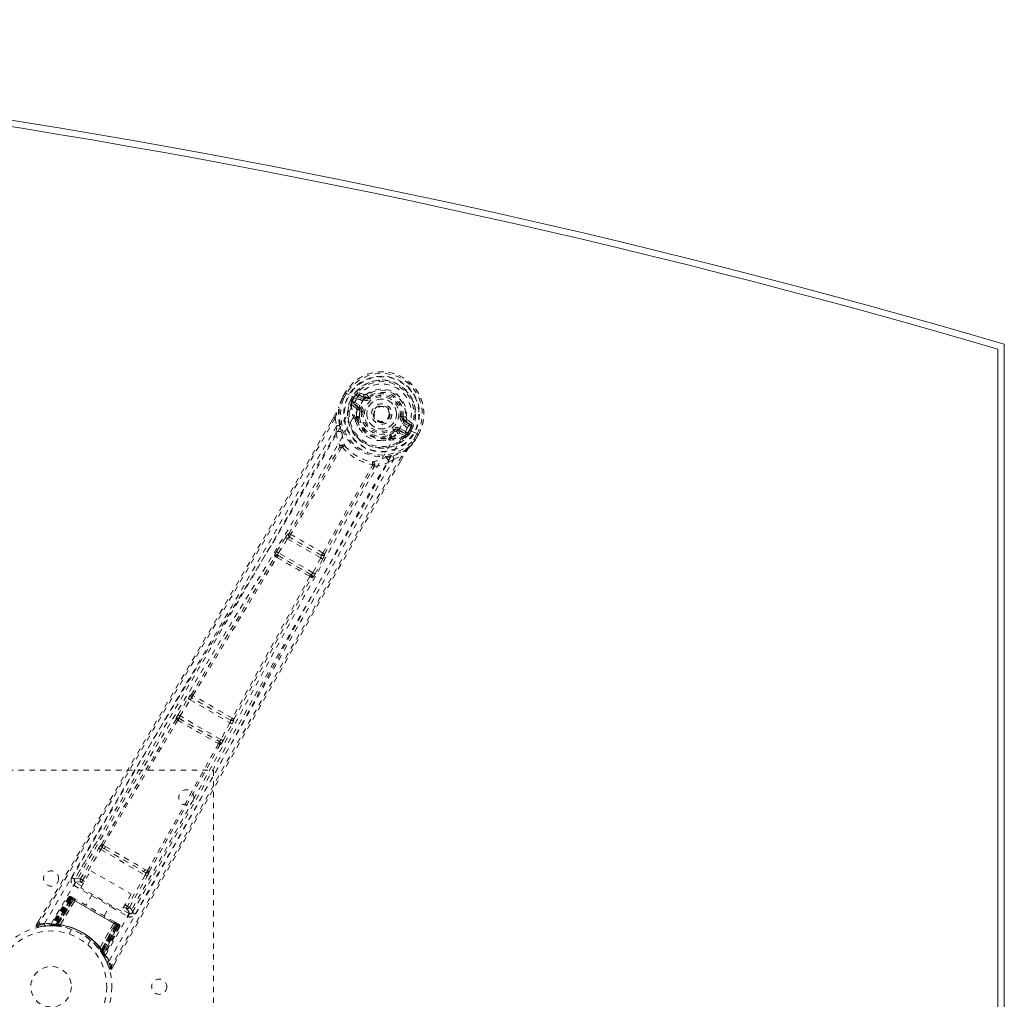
# Model space of a CAD drawing. Header units: inches. Extents: x 25.5 to 109, y 42.4 to 78.2.
# Tile 6 of 6: x 90.8 to 109, y 60.1 to 78.2. Entities that reach past the tile are written whole.
import ezdxf

# ---------------------------------------------------------------- set-up
doc = ezdxf.new("R2010")
doc.units = ezdxf.units.IN
doc.header["$MEASUREMENT"] = 0
doc.linetypes.add('SLD-Dashed', pattern=[0.075, 0.05, -0.025])
doc.linetypes.add('SLD-Solid', pattern=[0])

msp = doc.modelspace()

# ---------------------------------------------------------------- linework, layer by layer
at = {"color": 7, "linetype": 'SLD-Solid', "lineweight": 15}
for p, q in [((109.004, 72.166), (109.004, 48.416)), ((108.886, 72.077), (108.886, 48.504)), ((108.886, 48.504), (108.886, 72.077))]:
    msp.add_line(p, q, dxfattribs=at)
at = {"color": 7, "linetype": 'SLD-Dashed', "lineweight": 0}
for p, q in [((96.819, 71.273), (96.761, 71.172)), ((96.82, 71.273), (96.762, 71.171)), ((96.844, 71.257), (96.787, 71.157)), ((96.823, 71.271), (96.819, 71.273)), ((96.868, 71.244), (96.823, 71.271)), ((96.888, 71.233), (96.868, 71.244)), ((96.893, 71.23), (96.888, 71.233)), ((97.023, 71.155), (96.893, 71.23)), ((96.913, 71.134), (96.949, 71.196)), ((97.049, 71.203), (97.064, 71.229)), ((97.15, 71.144), (97.049, 71.203)), ((97.17, 71.236), (97.056, 71.275)), ((97.064, 71.229), (97.175, 71.188)), ((97.165, 71.17), (97.064, 71.229)), ((97.175, 71.188), (97.165, 71.17)), ((97.213, 71.243), (97.249, 71.196)), ((97.241, 71.191), (97.249, 71.196)), ((97.249, 71.196), (97.263, 71.177)), ((96.761, 71.172), (96.759, 71.168)), ((96.913, 71.133), (96.913, 71.134)), ((96.913, 71.133), (96.94, 71.12)), ((96.928, 71.076), (96.929, 71.071)), ((96.932, 71.056), (96.929, 71.071)), ((96.932, 71.056), (97.021, 70.98)), ((96.94, 71.119), (96.935, 71.1)), ((96.935, 71.1), (96.941, 71.111)), ((96.975, 71.182), (96.94, 71.12)), ((96.941, 71.111), (96.98, 71.179)), ((97.061, 70.991), (96.962, 71.077)), ((96.962, 71.077), (97.074, 71.013)), ((96.98, 71.179), (96.975, 71.182)), ((96.977, 71.103), (97.089, 71.039)), ((97.061, 70.991), (97.074, 71.013)), ((96.607, 70.819), (96.556, 70.731)), ((96.607, 70.818), (96.557, 70.73)), ((97.088, 70.928), (97.088, 70.941)), ((97.118, 70.924), (97.088, 70.928)), ((97.864, 70.83), (97.888, 70.827)), ((97.888, 70.827), (97.887, 70.818)), ((96.632, 70.803), (96.657, 70.655)), ((96.652, 70.528), (96.657, 70.655)), ((97.01, 70.75), (97.008, 70.771)), ((97.016, 70.798), (97.027, 70.818)), ((97.05, 70.81), (97.039, 70.791)), ((97.626, 70.799), (97.618, 70.786)), ((97.63, 70.806), (97.626, 70.799)), ((97.993, 70.657), (97.892, 70.716)), ((97.918, 70.759), (97.907, 70.742)), ((98.008, 70.683), (97.907, 70.742)), ((97.918, 70.759), (98.008, 70.683)), ((98.053, 70.699), (97.961, 70.779)), ((97.642, 70.443), (97.653, 70.462)), ((97.736, 70.554), (97.718, 70.578)), ((97.748, 70.561), (97.736, 70.554)), ((97.804, 70.563), (97.816, 70.584)), ((97.929, 70.519), (97.804, 70.563)), ((97.815, 70.522), (97.925, 70.483)), ((97.816, 70.584), (97.929, 70.519)), ((97.831, 70.61), (97.944, 70.545)), ((97.939, 70.487), (97.925, 70.483)), ((97.925, 70.483), (97.925, 70.483)), ((97.925, 70.483), (97.925, 70.483)), ((97.94, 70.487), (97.944, 70.489)), ((97.976, 70.521), (97.962, 70.507)), ((97.962, 70.507), (97.968, 70.518)), ((97.964, 70.611), (97.964, 70.611)), ((98.095, 70.536), (97.964, 70.611)), ((97.968, 70.518), (98.007, 70.585)), ((97.976, 70.521), (98.012, 70.583)), ((97.976, 70.521), (98.001, 70.505)), ((98.038, 70.568), (98.001, 70.505)), ((98.001, 70.505), (98.001, 70.505)), ((98.007, 70.585), (98.012, 70.583)), ((98.038, 70.568), (98.038, 70.568)), ((98.085, 70.407), (98.143, 70.507)), ((98.1, 70.533), (98.095, 70.536)), ((98.12, 70.522), (98.1, 70.533)), ((98.109, 70.393), (98.169, 70.495)), ((98.169, 70.494), (98.111, 70.392)), ((98.166, 70.496), (98.12, 70.522)), ((98.169, 70.494), (98.166, 70.496)), ((97.64, 70.406), (97.621, 70.397)), ((97.659, 70.427), (97.671, 70.446)), ((98.108, 70.389), (98.111, 70.392)), ((97.715, 70.045), (97.856, 70.096)), ((97.715, 70.045), (97.608, 69.977)), ((97.837, 70.006), (97.881, 70.083)), ((97.882, 70.083), (97.838, 70.005)), ((95.775, 68.664), (95.774, 68.664)), ((95.548, 68.334), (95.713, 68.595)), ((95.586, 68.31), (95.751, 68.572)), ((95.713, 68.595), (95.732, 68.623)), ((95.751, 68.572), (96.364, 68.218)), ((95.789, 68.601), (95.79, 68.601)), ((96.371, 68.266), (95.789, 68.601)), ((96.22, 67.944), (95.586, 68.31)), ((96.432, 68.284), (96.432, 68.285)), ((95.521, 68.241), (95.512, 68.251)), ((95.581, 68.256), (95.572, 68.266)), ((95.572, 68.266), (96.189, 67.91)), ((96.364, 68.218), (96.22, 67.944)), ((96.259, 67.923), (96.403, 68.197)), ((96.37, 68.266), (96.371, 68.266)), ((96.403, 68.197), (96.418, 68.227)), ((96.189, 67.91), (96.176, 67.913)), ((96.193, 67.854), (96.206, 67.851)), ((93.727, 65.318), (93.913, 65.618)), ((93.765, 65.295), (93.951, 65.595)), ((93.951, 65.595), (94.686, 65.17)), ((93.97, 65.689), (93.969, 65.69)), ((93.985, 65.627), (93.985, 65.627)), ((94.697, 65.216), (93.985, 65.627)), ((93.688, 65.237), (93.692, 65.232)), ((93.753, 65.247), (93.749, 65.252)), ((93.749, 65.252), (94.49, 64.824)), ((94.519, 64.859), (93.765, 65.295)), ((94.697, 65.216), (94.697, 65.216)), ((94.759, 65.234), (94.758, 65.234)), ((94.686, 65.17), (94.519, 64.859)), ((94.558, 64.838), (94.725, 65.149)), ((94.49, 64.824), (94.484, 64.825)), ((94.501, 64.765), (94.507, 64.764)), ((88.379, 64.291), (94.379, 64.291)), ((94.379, 64.291), (94.379, 56.291)), ((92.23, 62.983), (91.817, 62.282)), ((91.923, 62.282), (92.259, 62.85)), ((91.962, 62.26), (92.298, 62.828)), ((92.298, 62.828), (93.116, 62.355)), ((92.327, 62.861), (92.369, 62.838)), ((92.383, 62.883), (92.341, 62.907)), ((92.369, 62.838), (93.089, 62.422)), ((93.163, 62.432), (93.121, 62.457)), ((91.814, 62.279), (91.809, 62.262)), ((91.816, 62.281), (91.811, 62.272)), ((91.817, 62.282), (91.816, 62.281)), ((91.929, 62.118), (92.112, 62.435)), ((92.112, 62.435), (92.858, 62.004)), ((93.116, 62.355), (92.792, 61.78)), ((92.831, 61.758), (93.155, 62.333)), ((92.884, 61.666), (93.285, 62.374)), ((93.089, 62.422), (93.13, 62.398)), ((91.8, 62.165), (92.791, 61.593)), ((91.947, 62.15), (91.831, 62.217)), ((92.675, 61.687), (91.929, 62.118)), ((91.976, 62.199), (91.939, 62.221)), ((91.998, 62.238), (91.962, 62.26)), ((91.703, 61.946), (91.382, 61.432)), ((91.715, 61.94), (91.398, 61.432)), ((91.735, 61.932), (91.418, 61.429)), ((91.731, 61.93), (91.42, 61.432)), ((91.737, 61.927), (91.458, 61.444)), ((91.464, 61.444), (91.741, 61.924)), ((91.473, 61.443), (91.749, 61.92)), ((91.752, 61.918), (91.478, 61.443)), ((91.765, 61.911), (91.494, 61.441)), ((91.498, 61.441), (91.768, 61.909)), ((91.715, 61.94), (91.703, 61.946)), ((91.789, 61.897), (91.731, 61.93)), ((91.745, 61.956), (91.741, 61.957)), ((91.741, 61.924), (92.612, 61.422)), ((91.746, 61.955), (91.746, 61.955)), ((91.752, 61.952), (91.751, 61.95)), ((91.756, 61.949), (91.752, 61.952)), ((92.601, 61.428), (91.752, 61.918)), ((91.767, 61.943), (91.764, 61.945)), ((91.768, 61.909), (91.765, 61.911)), ((91.768, 61.909), (92.585, 61.437)), ((91.829, 61.907), (91.771, 61.941)), ((92.138, 61.997), (92.022, 61.796)), ((92.858, 62.004), (92.675, 61.687)), ((91.496, 61.429), (91.789, 61.897)), ((91.79, 61.896), (91.498, 61.429)), ((91.549, 61.432), (91.815, 61.883)), ((91.816, 61.881), (91.551, 61.432)), ((91.789, 61.897), (91.79, 61.896)), ((91.816, 61.881), (91.815, 61.883)), ((92.36, 61.601), (92.476, 61.802)), ((92.821, 61.645), (92.693, 61.719)), ((92.722, 61.769), (92.77, 61.741)), ((92.744, 61.808), (92.792, 61.78)), ((92.831, 61.758), (92.792, 61.78)), ((92.871, 61.649), (92.883, 61.662)), ((92.878, 61.656), (92.883, 61.664)), ((92.883, 61.664), (92.884, 61.666)), ((91.152, 61.511), (91.109, 61.438)), ((91.109, 61.438), (91.135, 61.422)), ((91.141, 61.393), (91.269, 61.413)), ((91.281, 61.414), (91.352, 61.416)), ((91.357, 61.418), (91.373, 61.418)), ((91.382, 61.432), (91.398, 61.432)), ((91.394, 61.418), (91.469, 61.415)), ((91.42, 61.432), (91.496, 61.429)), ((91.429, 61.434), (91.433, 61.43)), ((91.456, 61.416), (91.447, 61.416)), ((91.456, 61.416), (91.458, 61.444)), ((91.462, 61.415), (91.456, 61.416)), ((91.458, 61.444), (91.464, 61.444)), ((91.462, 61.415), (91.464, 61.444)), ((91.491, 61.413), (91.462, 61.415)), ((91.469, 61.415), (91.47, 61.415)), ((91.471, 61.415), (91.473, 61.443)), ((91.471, 61.415), (91.476, 61.414)), ((91.476, 61.414), (91.478, 61.443)), ((91.491, 61.413), (91.494, 61.441)), ((91.495, 61.412), (91.498, 61.441)), ((91.498, 61.429), (91.496, 61.429)), ((91.538, 61.407), (91.541, 61.407)), ((91.549, 61.432), (91.551, 61.432)), ((92.28, 61.011), (92.537, 61.465)), ((92.539, 61.465), (92.281, 61.009)), ((92.304, 60.963), (92.563, 61.45)), ((92.565, 61.449), (92.305, 60.962)), ((92.585, 61.437), (92.315, 60.969)), ((92.318, 60.966), (92.588, 61.435)), ((92.327, 60.953), (92.601, 61.428)), ((92.604, 61.426), (92.329, 60.949)), ((92.612, 61.422), (92.335, 60.941)), ((92.338, 60.937), (92.616, 61.419)), ((92.345, 60.895), (92.622, 61.42)), ((92.622, 61.416), (92.347, 60.897)), ((92.638, 61.407), (92.357, 60.879)), ((92.65, 61.4), (92.365, 60.865)), ((92.539, 61.465), (92.537, 61.465)), ((92.611, 61.456), (92.553, 61.489)), ((92.563, 61.45), (92.565, 61.449)), ((92.622, 61.416), (92.565, 61.449)), ((92.588, 61.435), (92.585, 61.437)), ((92.618, 61.451), (92.615, 61.453)), ((92.63, 61.445), (92.626, 61.447)), ((92.637, 61.441), (92.637, 61.441)), ((92.641, 61.438), (92.638, 61.44)), ((92.65, 61.4), (92.638, 61.407)), ((91.759, 61.35), (91.711, 61.266)), ((92.057, 61.066), (92.105, 61.15)), ((92.264, 60.99), (92.265, 60.987)), ((92.28, 61.011), (92.281, 61.009)), ((92.315, 60.969), (92.292, 60.952)), ((92.294, 60.949), (92.292, 60.952)), ((92.318, 60.966), (92.294, 60.949)), ((92.327, 60.953), (92.303, 60.936)), ((92.303, 60.936), (92.306, 60.933)), ((92.305, 60.962), (92.304, 60.963)), ((92.305, 60.962), (92.347, 60.897)), ((92.329, 60.949), (92.306, 60.933)), ((92.306, 60.932), (92.307, 60.931)), ((92.307, 60.931), (92.347, 60.868)), ((92.335, 60.941), (92.311, 60.925)), ((92.314, 60.921), (92.311, 60.925)), ((92.338, 60.937), (92.314, 60.921)), ((92.335, 60.941), (92.338, 60.937)), ((92.357, 60.879), (92.365, 60.865)), ((92.358, 60.85), (92.365, 60.836)), ((92.48, 60.646), (92.452, 60.636)), ((92.507, 60.631), (92.548, 60.704))]:
    msp.add_line(p, q, dxfattribs=at)
at = {"color": 7, "linetype": 'SLD-Dashed', "lineweight": 0, "flags": 128}
for points in [[(96.819, 71.273), (96.819, 71.273), (96.82, 71.273), (96.822, 71.271), (96.825, 71.269), (96.829, 71.267), (96.833, 71.264), (96.839, 71.261), (96.844, 71.257)], [(97.049, 71.203), (97.031, 71.218), (97.021, 71.239)], [(97.14, 71.122), (97.184, 71.186), (97.241, 71.24), (97.31, 71.281), (97.387, 71.307), (97.469, 71.317), (97.552, 71.312), (97.633, 71.291), (97.709, 71.255), (97.778, 71.207), (97.836, 71.147), (97.883, 71.078), (97.915, 71.003), (97.931, 70.923), (97.93, 70.843), (97.912, 70.766), (97.877, 70.696)], [(91.259, 61.459), (92.059, 62.834), (92.87, 64.201), (93.689, 65.56), (94.513, 66.912), (95.159, 67.971), (95.797, 69.029), (96.421, 70.09), (97.024, 71.154)], [(91.381, 61.453), (92.18, 62.824), (92.99, 64.186), (93.809, 65.54), (94.634, 66.887), (95.28, 67.943), (95.917, 68.998), (96.54, 70.057), (97.14, 71.122)], [(96.759, 71.168), (96.725, 71.086), (96.697, 71)], [(96.701, 71.01), (96.698, 71.005), (96.697, 71)], [(96.761, 71.172), (96.725, 71.083), (96.701, 71.01)], [(96.759, 71.168), (96.76, 71.168), (96.762, 71.167), (96.764, 71.166), (96.768, 71.164), (96.772, 71.163), (96.777, 71.161), (96.782, 71.159), (96.787, 71.157)], [(96.787, 71.157), (96.781, 71.16), (96.776, 71.163), (96.771, 71.166), (96.767, 71.168), (96.764, 71.17), (96.762, 71.171), (96.761, 71.172), (96.761, 71.172)], [(96.94, 71.119), (96.94, 71.12), (96.94, 71.12)], [(96.941, 71.111), (96.959, 71.11), (96.977, 71.103)], [(96.977, 71.103), (96.974, 71.098), (96.971, 71.094), (96.968, 71.089), (96.966, 71.085), (96.964, 71.082), (96.963, 71.08), (96.962, 71.078), (96.962, 71.077)], [(97.089, 71.039), (97.086, 71.034), (97.083, 71.029), (97.081, 71.025), (97.078, 71.021), (97.077, 71.017), (97.075, 71.015), (97.074, 71.013), (97.074, 71.013)], [(97.15, 71.144), (97.153, 71.149), (97.155, 71.154), (97.158, 71.159), (97.16, 71.162), (97.162, 71.166), (97.164, 71.168), (97.164, 71.17), (97.165, 71.17)], [(97.281, 71.153), (97.278, 71.157), (97.274, 71.162), (97.271, 71.166), (97.269, 71.169), (97.266, 71.172), (97.265, 71.174), (97.264, 71.176), (97.263, 71.177)], [(96.607, 70.819), (96.606, 70.819), (96.607, 70.818), (96.609, 70.817), (96.612, 70.815), (96.616, 70.812), (96.621, 70.809), (96.626, 70.806), (96.632, 70.803)], [(96.714, 70.669), (96.688, 70.826), (96.697, 71)], [(97.034, 70.947), (97.031, 70.969), (97.021, 70.98)], [(97.027, 70.818), (97.026, 70.877), (97.034, 70.947)], [(97.088, 70.928), (97.081, 70.863), (97.081, 70.807)], [(97.147, 70.921), (97.142, 70.921), (97.136, 70.922), (97.131, 70.923), (97.127, 70.923), (97.123, 70.924), (97.12, 70.924), (97.118, 70.924), (97.118, 70.924)], [(97.834, 70.834), (97.84, 70.833), (97.845, 70.832), (97.85, 70.832), (97.855, 70.831), (97.858, 70.831), (97.861, 70.83), (97.863, 70.83), (97.864, 70.83)], [(96.556, 70.731), (95.245, 68.466), (93.872, 66.123), (92.49, 63.778), (91.109, 61.438)], [(96.632, 70.803), (96.226, 70.098), (95.801, 69.363), (95.357, 68.599), (94.953, 67.906), (94.691, 67.459), (94.417, 66.992), (94.13, 66.503), (93.845, 66.018), (93.597, 65.597), (93.269, 65.039), (92.919, 64.447), (92.549, 63.819), (92.205, 63.236), (91.135, 61.422)], [(96.657, 70.655), (96.287, 70.014), (95.9, 69.346), (95.496, 68.652), (95.11, 67.991), (94.718, 67.322), (94.325, 66.653), (93.941, 66.001), (93.573, 65.376), (93.229, 64.794), (92.845, 64.143), (92.484, 63.532), (92.13, 62.931), (91.763, 62.309)], [(94.013, 63.754), (94.709, 65.02), (95.463, 66.408), (96.055, 67.495), (96.65, 68.575), (97.256, 69.644), (97.877, 70.696)], [(97.01, 70.75), (97.045, 70.661), (97.075, 70.613)], [(97.464, 70.723), (97.423, 70.736), (97.409, 70.744)], [(97.892, 70.716), (97.895, 70.721), (97.898, 70.725), (97.901, 70.73), (97.903, 70.734), (97.905, 70.737), (97.906, 70.739), (97.907, 70.741), (97.907, 70.742)], [(97.993, 70.657), (97.996, 70.662), (97.999, 70.667), (98.002, 70.672), (98.004, 70.675), (98.006, 70.679), (98.007, 70.681), (98.008, 70.683), (98.008, 70.683)], [(98.039, 70.651), (98.016, 70.65), (97.993, 70.657)], [(96.652, 70.528), (95.051, 67.773), (93.435, 65.025), (91.814, 62.279)], [(92.451, 60.771), (93.241, 62.152), (94.02, 63.537), (94.787, 64.926), (95.545, 66.316), (96.139, 67.405), (96.737, 68.486), (97.344, 69.557), (97.964, 70.611)], [(96.652, 70.528), (96.676, 70.401), (96.718, 70.278)], [(96.752, 70.545), (96.756, 70.533), (96.758, 70.524)], [(97.671, 70.446), (97.723, 70.475), (97.78, 70.516)], [(97.7, 70.602), (97.703, 70.597), (97.707, 70.593), (97.71, 70.589), (97.713, 70.585), (97.715, 70.582), (97.717, 70.58), (97.718, 70.578), (97.718, 70.578)], [(97.78, 70.516), (97.8, 70.525), (97.815, 70.522)], [(97.831, 70.61), (97.829, 70.605), (97.826, 70.6), (97.823, 70.596), (97.821, 70.592), (97.819, 70.589), (97.818, 70.586), (97.817, 70.585), (97.816, 70.584)], [(97.929, 70.519), (97.929, 70.52), (97.93, 70.521), (97.931, 70.524), (97.933, 70.527), (97.935, 70.531), (97.938, 70.535), (97.941, 70.54), (97.944, 70.545)], [(97.944, 70.545), (97.958, 70.534), (97.968, 70.518)], [(97.976, 70.521), (97.976, 70.521), (97.976, 70.521)], [(98.012, 70.583), (98.015, 70.581), (98.021, 70.578), (98.029, 70.573), (98.038, 70.568)], [(98.143, 70.507), (98.149, 70.504), (98.154, 70.501), (98.159, 70.499), (98.163, 70.496), (98.166, 70.495), (98.169, 70.494), (98.17, 70.493), (98.169, 70.494)], [(96.764, 70.262), (96.764, 70.272), (96.761, 70.281), (96.756, 70.288), (96.749, 70.293), (96.741, 70.294), (96.733, 70.291), (96.725, 70.286), (96.718, 70.278)], [(97.469, 70.385), (97.526, 70.383), (97.621, 70.397)], [(97.994, 70.251), (98.047, 70.31), (98.108, 70.389)], [(98.111, 70.392), (98.052, 70.317), (98.001, 70.259)], [(98.111, 70.392), (98.111, 70.392), (98.11, 70.393), (98.108, 70.394), (98.105, 70.396), (98.1, 70.398), (98.096, 70.401), (98.09, 70.404), (98.085, 70.407)], [(98.108, 70.389), (98.108, 70.389), (98.106, 70.391), (98.104, 70.393), (98.101, 70.395), (98.097, 70.398), (98.093, 70.401), (98.089, 70.404), (98.085, 70.407)], [(97.856, 70.096), (97.486, 69.458), (97.096, 68.781), (96.686, 68.068), (96.257, 67.316), (95.862, 66.624), (95.452, 65.903), (95.358, 65.737), (95.263, 65.57), (95.168, 65.401), (95.102, 65.285), (95.038, 65.172), (94.971, 65.054), (94.902, 64.931), (94.678, 64.536), (94.43, 64.097), (94.157, 63.614), (93.984, 63.308), (93.801, 62.984), (93.603, 62.633), (93.418, 62.306), (93.177, 61.878), (92.963, 61.499), (92.775, 61.167), (92.614, 60.883), (92.48, 60.646)], [(95.775, 68.664), (96.25, 69.466), (96.715, 70.269)], [(96.75, 70.257), (96.284, 69.453), (95.808, 68.65)], [(96.764, 70.262), (96.756, 70.262), (96.752, 70.26), (96.751, 70.259), (96.75, 70.257)], [(97.699, 70.1), (97.848, 70.157), (97.994, 70.251)], [(97.856, 70.096), (97.861, 70.093), (97.867, 70.09), (97.872, 70.087), (97.876, 70.085), (97.88, 70.083), (97.882, 70.082), (97.883, 70.082), (97.882, 70.083)], [(97.994, 70.251), (97.998, 70.255), (98.001, 70.259)], [(97.838, 70.005), (96.526, 67.728), (95.182, 65.365), (93.844, 62.998), (92.507, 60.631)], [(92.883, 61.662), (94.45, 64.439), (96.022, 67.213), (97.608, 69.977)], [(92.935, 61.633), (93.12, 61.96), (93.331, 62.334), (93.561, 62.743), (93.77, 63.113), (93.88, 63.306), (93.989, 63.5), (94.099, 63.694), (94.223, 63.914), (94.348, 64.136), (94.47, 64.351), (94.717, 64.79), (94.948, 65.197), (95.16, 65.573), (95.369, 65.941), (95.61, 66.367), (96.026, 67.098), (96.446, 67.835), (96.881, 68.597), (97.307, 69.337), (97.715, 70.045)], [(96.403, 68.307), (96.86, 69.12), (97.324, 69.926)], [(97.358, 69.908), (97.362, 69.918), (97.362, 69.928), (97.36, 69.936), (97.355, 69.943), (97.348, 69.947), (97.339, 69.948), (97.33, 69.945), (97.321, 69.94)], [(97.324, 69.926), (97.325, 69.927), (97.325, 69.929), (97.325, 69.933), (97.321, 69.94)], [(97.358, 69.908), (97.486, 69.934), (97.608, 69.977)], [(97.552, 70.066), (97.559, 70.068), (97.572, 70.072)], [(96.432, 68.285), (96.888, 69.097), (97.352, 69.902)], [(95.713, 68.595), (95.717, 68.593), (95.726, 68.587), (95.738, 68.58), (95.751, 68.572)], [(95.751, 68.572), (95.756, 68.579), (95.761, 68.585), (95.772, 68.595), (95.782, 68.601), (95.786, 68.602), (95.788, 68.602), (95.789, 68.601)], [(95.548, 68.334), (95.55, 68.333), (95.553, 68.331), (95.556, 68.329), (95.561, 68.326), (95.567, 68.322), (95.573, 68.319), (95.579, 68.314), (95.586, 68.31)], [(95.572, 68.266), (95.57, 68.272), (95.572, 68.283), (95.577, 68.296), (95.581, 68.303), (95.586, 68.31)], [(93.97, 65.689), (94.748, 66.967), (95.521, 68.241)], [(94.001, 65.675), (94.78, 66.952), (95.554, 68.227)], [(96.364, 68.218), (96.371, 68.214), (96.378, 68.21), (96.384, 68.207), (96.39, 68.204), (96.395, 68.201), (96.399, 68.199), (96.402, 68.198), (96.403, 68.197)], [(96.22, 67.944), (96.216, 67.937), (96.212, 67.929), (96.203, 67.918), (96.195, 67.911), (96.189, 67.91)], [(96.22, 67.944), (96.227, 67.94), (96.234, 67.937), (96.24, 67.933), (96.246, 67.93), (96.251, 67.928), (96.255, 67.926), (96.258, 67.924), (96.259, 67.923)], [(96.164, 67.875), (95.447, 66.567), (94.73, 65.253)], [(94.758, 65.234), (95.476, 66.547), (96.193, 67.854)], [(93.913, 65.618), (93.931, 65.646), (93.932, 65.648)], [(93.913, 65.618), (93.914, 65.617), (93.917, 65.616), (93.92, 65.613), (93.925, 65.61), (93.931, 65.607), (93.937, 65.603), (93.944, 65.599), (93.951, 65.595)], [(93.964, 65.67), (93.964, 65.673), (93.97, 65.689)], [(92.312, 62.922), (92.999, 64.08), (93.692, 65.232)], [(92.341, 62.907), (93.029, 64.065), (93.723, 65.217)], [(93.727, 65.318), (93.728, 65.317), (93.731, 65.316), (93.735, 65.313), (93.74, 65.31), (93.745, 65.307), (93.751, 65.303), (93.758, 65.299), (93.765, 65.295)], [(94.725, 65.149), (94.74, 65.179), (94.741, 65.181)], [(94.686, 65.17), (94.693, 65.166), (94.7, 65.163), (94.706, 65.159), (94.712, 65.156), (94.717, 65.153), (94.721, 65.151), (94.724, 65.15), (94.725, 65.149)], [(94.519, 64.859), (94.526, 64.856), (94.533, 64.852), (94.54, 64.848), (94.545, 64.845), (94.55, 64.843), (94.554, 64.841), (94.557, 64.839), (94.558, 64.838)], [(94.473, 64.784), (93.822, 63.607), (93.163, 62.432)], [(93.191, 62.415), (93.85, 63.588), (94.501, 64.765)], [(92.259, 62.85), (92.263, 62.848), (92.272, 62.843), (92.284, 62.836), (92.298, 62.828)], [(92.327, 62.861), (92.315, 62.873), (92.309, 62.885)], [(92.369, 62.838), (92.546, 62.736), (92.724, 62.633), (92.907, 62.527), (93.089, 62.422)], [(92.383, 62.883), (92.567, 62.777), (92.752, 62.67), (92.938, 62.563), (93.121, 62.457)], [(91.923, 62.282), (91.849, 62.292), (91.818, 62.28)], [(91.923, 62.282), (91.927, 62.28), (91.936, 62.275), (91.948, 62.268), (91.962, 62.26)], [(93.116, 62.355), (93.13, 62.348), (93.142, 62.34), (93.151, 62.335), (93.155, 62.333)], [(91.831, 62.217), (91.828, 62.213), (91.821, 62.201), (91.812, 62.185), (91.8, 62.165)], [(91.831, 62.217), (91.865, 62.23), (91.939, 62.221)], [(91.939, 62.221), (91.94, 62.222), (91.941, 62.224), (91.943, 62.228), (91.946, 62.233), (91.949, 62.238), (91.953, 62.245), (91.957, 62.252), (91.962, 62.26)], [(91.703, 61.946), (91.706, 61.945), (91.713, 61.941), (91.724, 61.934), (91.737, 61.927)], [(91.749, 61.92), (91.736, 61.927), (91.725, 61.934), (91.718, 61.938), (91.715, 61.94)], [(91.731, 61.93), (91.731, 61.93), (91.733, 61.929), (91.736, 61.928), (91.74, 61.925), (91.745, 61.922), (91.751, 61.919), (91.758, 61.915), (91.765, 61.911)], [(91.764, 61.945), (91.761, 61.947), (91.758, 61.948), (91.756, 61.949), (91.755, 61.95)], [(91.763, 61.943), (91.76, 61.946), (91.758, 61.948), (91.757, 61.949), (91.757, 61.949)], [(91.808, 61.908), (91.798, 61.903), (91.79, 61.896)], [(91.815, 61.883), (91.809, 61.903), (91.808, 61.908)], [(92.551, 61.49), (92.373, 61.593), (92.191, 61.698), (92.01, 61.803), (91.831, 61.906)], [(92.537, 61.465), (92.358, 61.568), (92.177, 61.673), (91.995, 61.778), (91.816, 61.881)], [(92.77, 61.741), (92.77, 61.742), (92.772, 61.744), (92.774, 61.748), (92.776, 61.753), (92.78, 61.759), (92.784, 61.765), (92.788, 61.773), (92.792, 61.78)], [(92.77, 61.741), (92.815, 61.682), (92.821, 61.645)], [(92.883, 61.662), (92.877, 61.699), (92.831, 61.758)], [(92.791, 61.593), (92.802, 61.613), (92.812, 61.63), (92.818, 61.641), (92.821, 61.645)], [(91.112, 61.436), (91.11, 61.429), (91.109, 61.42), (91.11, 61.412), (91.113, 61.405), (91.118, 61.399), (91.124, 61.395), (91.131, 61.393), (91.139, 61.393)], [(92.539, 61.465), (92.559, 61.47), (92.564, 61.471)], [(92.563, 61.45), (92.565, 61.46), (92.564, 61.471)], [(92.588, 61.435), (92.595, 61.431), (92.602, 61.428), (92.608, 61.424), (92.613, 61.421), (92.617, 61.419), (92.62, 61.417), (92.622, 61.416), (92.622, 61.416)], [(92.638, 61.407), (92.635, 61.408), (92.628, 61.413), (92.617, 61.419), (92.604, 61.426)], [(92.612, 61.455), (92.611, 61.456), (92.61, 61.456)], [(92.616, 61.419), (92.629, 61.412), (92.64, 61.405), (92.647, 61.401), (92.65, 61.4)], [(92.627, 61.447), (92.626, 61.447), (92.624, 61.448), (92.622, 61.45), (92.618, 61.451)], [(92.625, 61.448), (92.625, 61.448), (92.624, 61.448), (92.621, 61.449), (92.618, 61.45)], [(92.622, 61.415), (92.625, 61.422), (92.625, 61.424)], [(92.337, 60.884), (92.334, 60.89), (92.314, 60.921)], [(92.344, 60.89), (92.346, 60.896), (92.347, 60.897)], [(92.362, 60.847), (92.362, 60.859), (92.365, 60.873)], [(92.362, 60.86), (92.364, 60.865), (92.365, 60.866)], [(92.455, 60.638), (92.459, 60.631), (92.465, 60.625), (92.471, 60.62), (92.479, 60.617), (92.487, 60.617), (92.494, 60.619), (92.5, 60.623), (92.505, 60.629)], [(92.507, 60.631), (92.506, 60.632), (92.505, 60.632), (92.499, 60.635), (92.49, 60.64), (92.486, 60.643), (92.48, 60.646)]]:
    msp.add_lwpolyline(points, dxfattribs=at)
at = {"color": 7, "linetype": 'SLD-Dashed', "lineweight": 0}
for centre, radius in [((97.491, 70.877), 0.7), ((97.491, 70.877), 0.69), ((97.491, 70.877), 0.623), ((97.491, 70.877), 0.32), ((97.491, 70.877), 0.275), ((97.491, 70.877), 0.188), ((97.491, 70.877), 0.157), ((97.491, 70.877), 0.142), ((97.491, 70.877), 0.139), ((97.491, 70.877), 0.138), ((93.879, 63.791), 0.141), ((91.379, 62.291), 0.14), ((91.379, 60.291), 1.125), ((91.379, 60.291), 1.03), ((91.379, 60.291), 0.375), ((93.379, 60.291), 0.141)]:
    msp.add_circle(centre, radius, dxfattribs=at)
at = {"color": 7, "linetype": 'SLD-Solid', "lineweight": 15}
for radius, start, end in [(148.255, 73.64374, 106.35626), (148.137, 73.67794, 106.32206), (148.137, 73.67794, 106.32206)]:
    msp.add_arc((67.254, -70.089), radius, start, end, dxfattribs=at)
at = {"color": 7, "linetype": 'SLD-Dashed', "lineweight": 0}
for centre, radius, start, end in [((97.491, 70.877), 0.78, 330.5288, 149.4712), ((97.491, 70.877), 0.78, 330, 149.4852), ((97.491, 70.877), 0.75, 330.4563, 149.5437), ((97.491, 70.877), 0.629, 330.5443, 149.4556), ((97.491, 70.877), 0.599, 330.5443, 149.4557), ((97.497, 70.888), 0.543, 329.3659, 150.6341), ((97.422, 71.969), 0.905, 238.5152, 240.3906), ((97.491, 70.877), 0.593, 142.3909, 149.4476), ((97.184, 71.113), 0.206, 128.3432, 142.3389), ((97.078, 71.255), 0.0299, 137.8919, 241.951), ((97.191, 71.214), 0.0301, 132.3462, 238.579), ((97.185, 71.279), 0.0455, 251.3573, 307.4672), ((97.205, 71.253), 0.0715, 244.7807, 299.761), ((97.491, 70.877), 0.459, 352.774, 127.226), ((97.491, 70.877), 0.4, 352.774, 127.226), ((97.491, 70.877), 0.376, 352.774, 127.226), ((97.491, 70.877), 0.346, 352.774, 127.2259), ((95.58, 71.444), 1.202, 328.6565, 338.8139), ((97.491, 70.877), 0.787, 158.3239, 321.6761), ((97.491, 70.877), 0.758, 158.3239, 321.6761), ((96.787, 71.157), 0.03, 150.2178, 155.2738), ((97.491, 70.877), 0.632, 156.0642, 323.9359), ((97.491, 70.877), 0.602, 156.2697, 323.7303), ((97.424, 71.025), 0.497, 174.8143, 213.6306), ((97.012, 71.065), 0.0845, 155.4152, 172.6004), ((96.946, 71.051), 0.0306, 59.046, 126.166), ((97.371, 71.057), 0.439, 180.0687, 216.0862), ((97.019, 70.913), 0.242, 59.7354, 88.8248), ((97.029, 70.936), 0.089, 352.774, 60), ((97.029, 70.936), 0.119, 352.7756, 59.9993), ((97.209, 71.247), 0.119, 240.0006, 307.2249), ((97.209, 71.247), 0.089, 240, 307.226), ((97.491, 70.877), 0.275, 0.0002, 179.9998), ((93.177, 72.06), 3.676, 340.0111, 343.2386), ((97.047, 70.965), 0.0299, 61.0442, 149.0077), ((97.052, 70.8), 0.0305, 13.935, 144.3675), ((97.057, 70.927), 0.031, 1.5921, 140.0515), ((97.031, 70.943), 0.0567, 358.2356, 57.9749), ((97.491, 70.877), 0.376, 172.774, 307.226), ((97.491, 70.877), 0.346, 172.7739, 307.226), ((97.491, 70.877), 0.275, 180.0001, 359.9999), ((97.952, 70.819), 0.119, 172.7729, 240.0002), ((97.952, 70.819), 0.089, 172.774, 240), ((98.093, 72.215), 1.403, 261.5622, 263.9854), ((97.992, 70.813), 0.0455, 172.5376, 228.6378), ((96.834, 70.037), 0.643, 100.7369, 105.9141), ((98.842, 71.262), 2.209, 195.5724, 198.9381), ((97.053, 70.773), 0.0444, 144.9967, 182.7094), ((97.042, 70.725), 0.0404, 97.2303, 142.6845), ((97.012, 70.748), 0.0507, 58.2616, 85.6674), ((97.023, 70.767), 0.0505, 58.2668, 85.7528), ((97.068, 70.775), 0.0326, 151.6469, 197.8226), ((97.509, 70.91), 0.494, 196.9721, 283.028), ((97.063, 70.775), 0.0371, 59.2756, 109.8337), ((97.496, 70.887), 0.453, 189.7482, 290.2511), ((97.487, 70.872), 0.411, 189.0112, 290.9887), ((97.752, 70.48), 0.249, 31.7067, 59.8606), ((97.958, 70.818), 0.0714, 180.3175, 235.2452), ((97.932, 70.786), 0.0301, 241.4568, 347.6163), ((97.491, 70.877), 0.593, 330.5524, 337.6091), ((98.024, 70.709), 0.0299, 238.0461, 342.1095), ((97.849, 70.729), 0.206, 337.6641, 351.6552), ((96.704, 70.496), 0.0608, 28.0314, 147.6169), ((97.641, 70.602), 0.887, 185.0285, 200.8703), ((97.481, 70.861), 0.476, 211.4722, 268.527), ((97.654, 70.887), 0.491, 266.1258, 305.5142), ((97.432, 70.906), 0.465, 295.8351, 310.796), ((97.643, 70.459), 0.0305, 335.6311, 106.0659), ((97.617, 70.456), 0.0371, 10.1708, 60.7229), ((97.629, 70.418), 0.0504, 34.2231, 61.7508), ((97.706, 70.864), 0.44, 263.9345, 299.9017), ((97.772, 70.507), 0.119, 59.9993, 127.2273), ((97.772, 70.507), 0.089, 60, 127.226), ((97.751, 70.527), 0.031, 340.168, 118.1929), ((97.777, 70.513), 0.0565, 61.9565, 121.5659), ((97.789, 70.537), 0.0299, 331.0006, 58.9477), ((97.914, 70.492), 0.0305, 353.8281, 60.9611), ((97.871, 70.578), 0.115, 309.6968, 322.2766), ((96.703, 70.277), 0.0143, 326.6968, 2.408), ((96.768, 70.244), 0.0608, 43.4568, 146.3326), ((96.821, 70.208), 0.0786, 96.2602, 136.675), ((97.461, 70.826), 0.844, 219.7729, 260.2271), ((97.614, 70.46), 0.0326, 282.1649, 328.364), ((97.583, 70.413), 0.0404, 337.3034, 22.774), ((97.619, 70.446), 0.0444, 297.3935, 335.0023), ((97.618, 70.398), 0.0506, 34.3191, 61.7523), ((96.707, 70.19), 0.0794, 57.488, 83.949), ((97.497, 70.889), 0.965, 220.5265, 259.4746), ((97.149, 72.236), 2.205, 281.0592, 284.4307), ((97.091, 69.888), 0.644, 14.0904, 19.2598), ((100.673, 67.731), 3.678, 136.763, 139.9884), ((98.937, 69.506), 1.202, 141.1878, 151.3416), ((97.177, 70.87), 0.888, 279.1312, 294.9697), ((97.304, 69.935), 0.0608, 333.6686, 76.5442), ((97.246, 69.962), 0.0786, 343.3217, 23.7437), ((97.288, 69.855), 0.0794, 36.0517, 62.5127), ((97.365, 69.895), 0.0143, 117.522, 153.3917), ((97.554, 70.005), 0.0608, 332.3824, 91.9702), ((95.815, 68.58), 0.0933, 115.8682, 152.462), ((95.812, 68.64), 0.0451, 147.8543, 238.9603), ((95.813, 68.64), 0.0451, 147.8505, 238.9541), ((95.759, 68.576), 0.0889, 56.1816, 79.6206), ((95.877, 68.596), 0.0872, 141.8084, 176.8113), ((79.748, 40.147), 32.717, 59.3988, 60.6011), ((79.391, 39.528), 33.379, 59.4252, 60.5748), ((95.676, 68.229), 0.165, 140.59, 172.3682), ((95.55, 68.227), 0.0451, 60.8647, 147.5091), ((96.322, 68.339), 0.0873, 303.1911, 338.1896), ((96.392, 68.306), 0.0451, 241.05, 332.1463), ((96.392, 68.305), 0.0451, 241.042, 332.1437), ((96.365, 68.228), 0.088, 40.252, 63.9496), ((96.339, 68.277), 0.0933, 327.5295, 4.1389), ((95.559, 68.217), 0.0451, 60.8969, 147.3972), ((95.503, 68.151), 0.0919, 56.0252, 78.5459), ((95.61, 68.203), 0.0607, 118.3016, 156.2253), ((114.37, 100.113), 37.023, 239.4552, 240.5447), ((112.318, 96.559), 32.881, 239.4019, 240.5982), ((96.314, 68.249), 0.0588, 327.8337, 16.632), ((96.114, 67.911), 0.0612, 323.9376, 1.5344), ((96.153, 67.874), 0.0451, 332.6006, 59.1049), ((96.166, 67.872), 0.0451, 332.489, 59.1375), ((96.105, 67.981), 0.165, 307.6357, 339.4031), ((96.124, 67.793), 0.092, 41.4641, 63.9925), ((94.036, 65.592), 0.118, 124.6477, 152.0144), ((94.008, 65.569), 0.0626, 111.5478, 155.5131), ((94.008, 65.666), 0.0451, 148.3764, 239.3657), ((94.007, 65.665), 0.0433, 172.771, 240.2228), ((93.932, 65.571), 0.125, 56.4402, 72.2382), ((94.055, 65.631), 0.0697, 140.9199, 183.0616), ((77.671, 36.549), 33.342, 59.2942, 60.7057), ((77.582, 36.395), 33.569, 59.2813, 60.7188), ((93.904, 65.185), 0.222, 142.8805, 166.3587), ((93.727, 65.213), 0.0451, 60.5583, 148.0575), ((93.73, 65.208), 0.0451, 60.5773, 148.0304), ((93.648, 65.103), 0.136, 56.7437, 71.1079), ((93.775, 65.195), 0.0567, 113.3812, 157.5252), ((112.16, 96.285), 36.127, 239.3134, 240.6867), ((93.809, 65.254), 0.0601, 136.9029, 181.3961), ((110.638, 93.649), 33.042, 239.2678, 240.7322), ((94.635, 65.207), 0.0626, 324.4759, 8.4634), ((94.665, 65.278), 0.0697, 296.9335, 339.0865), ((94.719, 65.256), 0.0451, 240.6364, 331.6283), ((94.719, 65.255), 0.0451, 240.6333, 331.6253), ((94.675, 65.143), 0.123, 47.6593, 63.6594), ((94.641, 65.243), 0.118, 327.9916, 355.3601), ((94.427, 64.818), 0.0571, 322.6154, 6.4771), ((94.461, 64.786), 0.0451, 331.9732, 59.4187), ((94.461, 64.877), 0.0601, 298.5951, 343.1013), ((94.467, 64.785), 0.0451, 331.94, 59.4465), ((94.354, 64.924), 0.222, 313.6402, 337.1205), ((94.412, 64.663), 0.136, 48.8652, 63.2826), ((-41.592, 138.531), 154.855, 329.9018, 331.10066), ((92.516, 62.718), 0.289, 134.9806, 152.6464), ((92.368, 62.796), 0.0773, 121.6256, 155.4613), ((92.344, 62.901), 0.0384, 147.0873, 205.359), ((92.206, 62.687), 0.258, 58.4492, 65.7726), ((92.403, 62.864), 0.0756, 145.3468, 181.841), ((92.434, 62.842), 0.0652, 140.5434, 183.546), ((93.06, 62.48), 0.0652, 296.4355, 339.4361), ((91.853, 62.256), 0.105, 149.3638, 240.0835), ((93.232, 64.77), 2.866, 239.1591, 240.3584), ((91.853, 62.256), 0.045, 172.0087, 239.979), ((91.962, 62.259), 0.0451, 149.6176, 239.5759), ((93.053, 62.4), 0.0772, 324.5318, 358.3887), ((93.095, 62.464), 0.075, 298.0093, 334.8057), ((93.152, 62.438), 0.0456, 241.9244, 329.0011), ((92.912, 62.489), 0.289, 327.3516, 345.0238), ((93.04, 62.205), 0.258, 54.2255, 61.5564), ((91.729, 61.93), 0.03, 60.0039, 148.0075), ((91.73, 61.929), 0.0305, 80.7128, 147.6435), ((91.741, 61.924), 0.03, 83.497, 148.0229), ((91.756, 61.915), 0.03, 60.0626, 148.0679), ((91.758, 61.908), 0.0353, 51.8086, 140.6813), ((91.74, 61.922), 0.0315, 59.3094, 92.3686), ((92.1, 61.726), 0.41, 146.9364, 150.985), ((91.828, 62.041), 0.119, 225.9038, 229.5734), ((92.486, 61.499), 0.849, 148.4161, 150.2233), ((92.125, 61.711), 0.426, 147.0565, 150.9483), ((92.155, 61.694), 0.446, 147.1808, 150.9006), ((92.156, 61.693), 0.444, 147.1771, 150.9147), ((91.814, 61.881), 0.0299, 60.1881, 148.204), ((91.818, 61.883), 0.0266, 60.7966, 111.4522), ((92.792, 61.78), 0.0451, 240.4249, 330.3592), ((92.843, 61.684), 0.105, 239.9129, 330.64), ((92.843, 61.684), 0.045, 240.0216, 307.9885), ((94.335, 64.141), 2.873, 239.6419, 240.8384), ((91.135, 61.422), 0.03, 149.4724, 282.149), ((91.357, 60.258), 1.206, 94.6785, 101.8739), ((91.378, 60.29), 1.158, 17.8714, 102.1368), ((91.199, 61.421), 0.0638, 178.6103, 205.7898), ((91.378, 60.298), 1.12, 94.6374, 102.1026), ((91.285, 61.445), 0.03, 150.2594, 274.0775), ((91.249, 60.096), 1.364, 84.4492, 89.585), ((91.379, 60.291), 1.128, 89.5268, 94.6573), ((91.357, 61.448), 0.03, 271.0774, 328.0198), ((91.373, 61.448), 0.0299, 270.3029, 328.0922), ((91.378, 60.578), 0.84, 88.7964, 90.3462), ((91.423, 61.443), 0.0429, 167.0226, 215.8132), ((91.363, 60.263), 1.19, 30.88, 89.12), ((91.553, 60.609), 0.841, 96.4861, 101.7289), ((91.379, 60.291), 1.127, 30.4732, 89.5268), ((91.394, 61.448), 0.0299, 269.2504, 328.1997), ((91.551, 60.642), 0.805, 95.5284, 100.9267), ((91.472, 61.554), 0.137, 239.4097, 263.5135), ((91.556, 60.629), 0.815, 94.3902, 99.6268), ((91.49, 61.522), 0.109, 241.2429, 270.4847), ((91.379, 60.292), 1.155, 34.2143, 85.7858), ((91.471, 61.444), 0.0297, 265.5265, 328.5242), ((91.473, 61.444), 0.0297, 265.4458, 328.5272), ((91.402, 60.549), 0.869, 83.5578, 85.4831), ((91.379, 60.292), 1.155, 34.9105, 85.0894), ((91.379, 60.292), 1.155, 35.8866, 84.1134), ((91.565, 60.699), 0.733, 91.2389, 95.2437), ((91.518, 61.431), 0.031, 310.2277, 1.6777), ((91.517, 61.431), 0.0345, 314.8458, 1.0332), ((91.397, 60.323), 1.12, 37.9256, 82.0743), ((92.538, 61.467), 0.0265, 8.3759, 59.3794), ((92.538, 61.463), 0.0299, 331.7963, 59.816), ((92.204, 61.665), 0.444, 329.0917, 332.8283), ((92.209, 61.663), 0.443, 329.0813, 332.8305), ((92.238, 61.646), 0.423, 329.0426, 332.9643), ((92.242, 61.644), 0.423, 329.0422, 332.9648), ((92.596, 61.43), 0.03, 331.9365, 59.9362), ((92.259, 61.633), 0.411, 329.0158, 333.0526), ((91.906, 61.833), 0.821, 329.7709, 331.6383), ((92.611, 61.42), 0.0315, 27.9379, 60.6947), ((92.668, 61.55), 0.114, 250.0878, 253.9885), ((92.612, 61.421), 0.03, 331.9816, 36.5589), ((92.623, 61.414), 0.03, 331.9915, 59.9938), ((92.622, 61.414), 0.0305, 332.3626, 39.3656), ((92.297, 60.981), 0.0345, 118.9557, 165.168), ((92.296, 60.981), 0.0311, 118.3282, 169.6336), ((91.641, 60.657), 0.73, 24.7474, 28.7713), ((91.381, 60.292), 1.125, 30.7753, 35.7154), ((92.331, 60.949), 0.0297, 151.4816, 214.5507), ((92.331, 60.948), 0.0297, 151.4817, 214.4705), ((91.359, 60.278), 1.153, 29.9223, 33.9586), ((91.573, 60.61), 0.825, 20.4073, 25.5762), ((91.596, 60.615), 0.806, 19.0748, 24.4689), ((91.521, 60.374), 0.962, 29.6257, 32.5188), ((91.565, 60.601), 0.843, 18.2754, 23.509), ((92.373, 60.883), 0.0299, 151.7906, 210.7606), ((92.373, 60.883), 0.03, 166.8686, 211.2468), ((92.355, 60.905), 0.0429, 264.1671, 312.9961), ((91.379, 60.291), 1.127, 25.3409, 30.4757), ((92.384, 60.865), 0.0299, 151.9096, 209.6979), ((92.427, 60.872), 0.0707, 181.4567, 208.8968), ((91.429, 60.319), 1.07, 28.906, 29.8328), ((92.392, 60.851), 0.03, 151.9793, 208.9236), ((91.275, 60.081), 1.364, 30.4146, 35.5506), ((92.425, 60.787), 0.03, 205.9264, 329.7368), ((91.385, 60.293), 1.121, 17.8982, 25.3606), ((91.367, 60.258), 1.199, 18.102, 25.339), ((92.48, 60.646), 0.03, 197.8473, 330.5308)]:
    msp.add_arc(centre, radius, start, end, dxfattribs=at)

doc.saveas('drawing.dxf')
